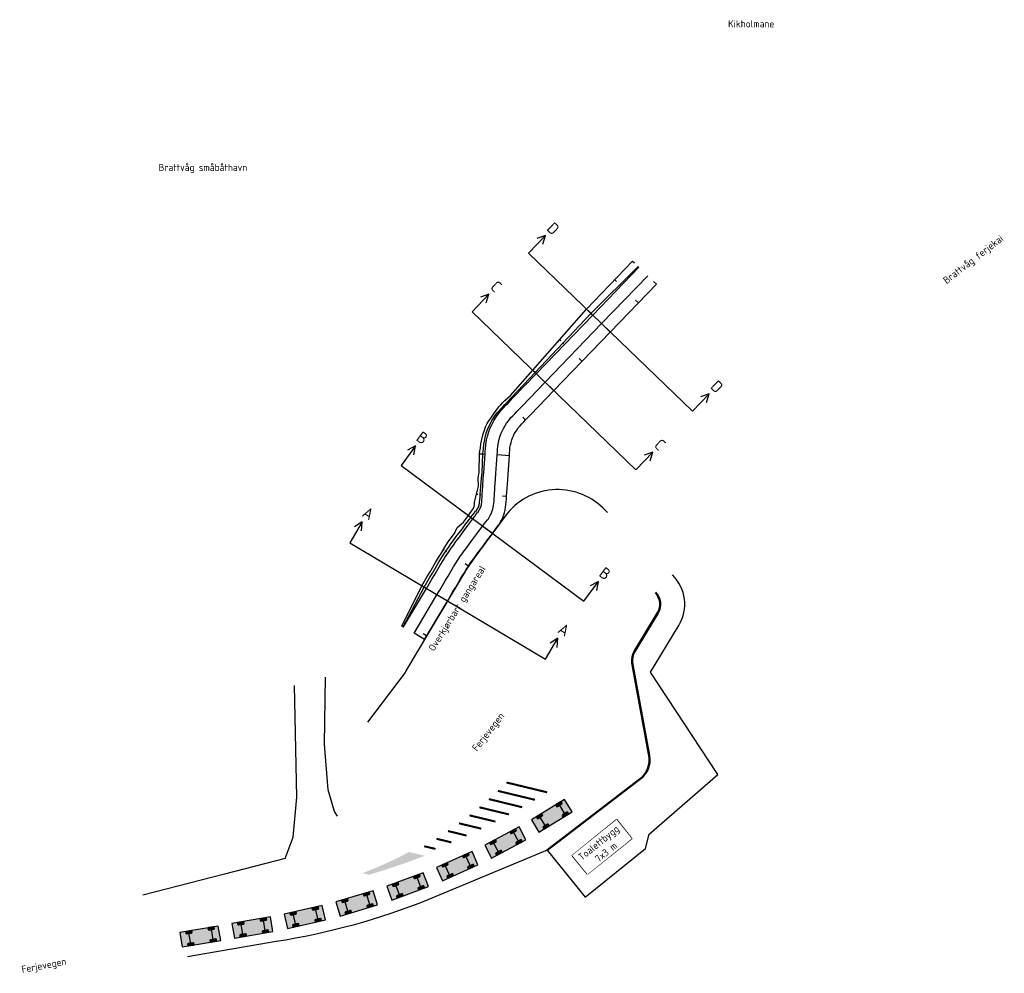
# Model space of a CAD drawing. Header units: metres. Extents: x 97267 to 97388, y 1513354 to 1513471.
import ezdxf

# ---------------------------------------------------------------- set-up
doc = ezdxf.new("R2010")
doc.units = ezdxf.units.M
doc.header["$LTSCALE"] = 0.5
doc.header["$MEASUREMENT"] = 0
doc.set_wipeout_variables(frame=1)
for name, color, linetype in [('ill_nye bygninger', 2, 'Continuous'), ('Snittmarkeringer', 5, 'Continuous'), ('sporing bil', 7, 'Continuous'), ('veg_bil_oppstilling_alternativ 2', 7, 'Continuous'), ('veg_geom_fjellskjæring', 2, 'Continuous'), ('veg_merking_gul', 30, 'Continuous'), ('veg_vegbane_fortauskant_alternativ 2', 7, 'Continuous'), ('veg_vegbane_kjørefeltkant', 2, 'Continuous')]:
    doc.layers.add(name, color=color, linetype=linetype)
doc.layers.add('veg_vegbane_kantstein_alternativ 2', color=160, linetype='Continuous', lineweight=50)
doc.styles.add('ISO3098', font='ISO3098.shx')

# ---------------------------------------------------------------- blocks, each defined once
blk = doc.blocks.new('VTWF9964078')
at = {"layer": 'sporing bil', "linetype": 'Continuous'}
blk.add_hatch(color=251, dxfattribs=at).paths.add_polyline_path([(-0.3, -0.15), (0.3, -0.15), (0.4, -0.1), (0.4, 0.1), (0.3, 0.15), (-0.3, 0.15), (-0.4, 0.1), (-0.4, -0.1)])
at = {"layer": 'sporing bil', "color": 251, "linetype": 'Continuous'}
blk.add_lwpolyline([(-0.3, -0.15), (0.3, -0.15), (0.4, -0.1), (0.4, 0.1), (0.3, 0.15), (-0.3, 0.15), (-0.4, 0.1), (-0.4, -0.1)], close=True, dxfattribs=at)

msp = doc.modelspace()

# ---------------------------------------------------------------- hatches: boundary and pattern name
at = {"layer": 'veg_bil_oppstilling_alternativ 2', "linetype": 'Continuous'}
for points in [[(97333.7, 1513375.26), (97329.61, 1513372.75), (97330.55, 1513371.22), (97334.64, 1513373.73)], [(97328.1, 1513371.89), (97323.87, 1513369.63), (97324.72, 1513368.04), (97328.95, 1513370.3)], [(97322.31, 1513368.86), (97317.93, 1513366.89), (97318.67, 1513365.25), (97323.04, 1513367.22)], [(97316.32, 1513366.24), (97311.82, 1513364.57), (97312.45, 1513362.88), (97316.95, 1513364.55)], [(97310.17, 1513364.01), (97305.57, 1513362.65), (97306.08, 1513360.92), (97310.68, 1513362.29)], [(97303.89, 1513362.2), (97299.21, 1513361.14), (97299.61, 1513359.39), (97304.29, 1513360.45)], [(97297.51, 1513360.8), (97292.78, 1513359.98), (97293.09, 1513358.2), (97297.82, 1513359.03)], [(97291.1, 1513359.69), (97286.37, 1513358.88), (97286.67, 1513357.11), (97291.41, 1513357.91)]]:
    msp.add_hatch(color=170, dxfattribs=at).paths.add_polyline_path(points)
at = {"layer": 'veg_merking_gul'}
msp.add_hatch(color=256, dxfattribs=at).paths.add_polyline_path([(97316.51, 1513368.33), (97316.27, 1513368.23), (97315.74, 1513368.03), (97315.21, 1513367.84), (97314.68, 1513367.64), (97314.15, 1513367.45), (97313.61, 1513367.27), (97313.08, 1513367.09), (97312.54, 1513366.91), (97312.01, 1513366.73), (97311.47, 1513366.56), (97310.93, 1513366.39), (97310.39, 1513366.22), (97309.85, 1513366.06), (97309.62, 1513365.99), (97308.83, 1513366.18), (97309.17, 1513366.31), (97309.54, 1513366.46), (97309.91, 1513366.61), (97310.28, 1513366.76), (97310.65, 1513366.92), (97311.02, 1513367.08), (97311.39, 1513367.24), (97311.75, 1513367.4), (97312.12, 1513367.57), (97312.48, 1513367.74), (97312.84, 1513367.92), (97313.21, 1513368.09), (97313.56, 1513368.27), (97313.92, 1513368.46), (97314.28, 1513368.64), (97314.57, 1513368.8)])

# ---------------------------------------------------------------- linework, layer by layer
at = {"layer": 'ill_nye bygninger', "flags": 128}
msp.add_lwpolyline([(97334.63, 1513368.38), (97340.09, 1513372.77), (97341.97, 1513370.43), (97336.52, 1513366.05)], close=True, dxfattribs=at)
at = {"layer": 'Snittmarkeringer'}
for points in [[(97331.34, 1513444.6), (97329.26, 1513442.44), (97349.41, 1513423), (97351.49, 1513425.15)], [(97331.01, 1513443.53), (97331.34, 1513444.6), (97330.29, 1513444.23)], [(97324.4, 1513437.4), (97322.31, 1513435.24), (97342.46, 1513415.8), (97344.54, 1513417.96)], [(97324.06, 1513436.34), (97324.4, 1513437.4), (97323.34, 1513437.03)], [(97351.15, 1513424.09), (97351.49, 1513425.15), (97350.43, 1513424.78)], [(97315.37, 1513418.74), (97313.58, 1513416.33), (97336.06, 1513399.64), (97337.85, 1513402.05)], [(97315.17, 1513417.64), (97315.37, 1513418.74), (97314.37, 1513418.23)], [(97344.21, 1513416.89), (97344.54, 1513417.96), (97343.49, 1513417.59)], [(97308.8, 1513409.39), (97307.27, 1513406.81), (97331.33, 1513392.5), (97332.86, 1513395.08)], [(97308.72, 1513408.27), (97308.8, 1513409.39), (97307.86, 1513408.79)], [(97337.66, 1513400.95), (97337.85, 1513402.05), (97336.85, 1513401.54)], [(97332.78, 1513393.96), (97332.86, 1513395.08), (97331.92, 1513394.47)]]:
    msp.add_lwpolyline(points, dxfattribs=at)
at = {"layer": 'veg_bil_oppstilling_alternativ 2', "color": 170}
for points in [[(97333.7, 1513375.26), (97329.61, 1513372.75), (97330.55, 1513371.22), (97334.64, 1513373.73)], [(97328.1, 1513371.89), (97323.87, 1513369.63), (97324.72, 1513368.04), (97328.95, 1513370.3)], [(97322.31, 1513368.86), (97317.93, 1513366.89), (97318.67, 1513365.25), (97323.04, 1513367.22)], [(97316.32, 1513366.24), (97311.82, 1513364.57), (97312.45, 1513362.88), (97316.95, 1513364.55)], [(97310.17, 1513364.01), (97305.57, 1513362.65), (97306.08, 1513360.92), (97310.68, 1513362.29)], [(97303.89, 1513362.2), (97299.21, 1513361.14), (97299.61, 1513359.39), (97304.29, 1513360.45)], [(97297.51, 1513360.8), (97292.78, 1513359.98), (97293.09, 1513358.2), (97297.82, 1513359.03)], [(97291.1, 1513359.69), (97286.37, 1513358.88), (97286.67, 1513357.11), (97291.41, 1513357.91)]]:
    msp.add_lwpolyline(points, close=True, dxfattribs=at)
at = {"layer": 'veg_bil_oppstilling_alternativ 2', "color": 170, "linetype": 'Continuous'}
for points in [[(97333.87, 1513373.26), (97332.93, 1513374.79)], [(97331.49, 1513371.79), (97330.55, 1513373.33)], [(97328.16, 1513369.87), (97327.31, 1513371.46)], [(97325.69, 1513368.56), (97324.84, 1513370.15)], [(97319.67, 1513365.7), (97318.93, 1513367.35)], [(97322.22, 1513366.85), (97321.49, 1513368.49)], [(97313.48, 1513363.26), (97312.85, 1513364.95)], [(97316.1, 1513364.23), (97315.48, 1513365.92)], [(97309.82, 1513362.03), (97309.31, 1513363.76)], [(97307.14, 1513361.23), (97306.62, 1513362.96)], [(97300.68, 1513359.63), (97300.28, 1513361.39)], [(97303.41, 1513360.25), (97303.01, 1513362.01)], [(97294.17, 1513358.39), (97293.87, 1513360.17)], [(97296.93, 1513358.87), (97296.62, 1513360.65)], [(97287.76, 1513357.29), (97287.46, 1513359.07)], [(97290.52, 1513357.76), (97290.22, 1513359.54)]]:
    msp.add_lwpolyline(points, dxfattribs=at)
at = {"layer": 'veg_geom_fjellskjæring'}
for p, q in [((97342.06, 1513441.46), (97342.29, 1513441.24)), ((97342.75, 1513440.8), (97342.78, 1513440.76)), ((97339.86, 1513439.16), (97340.07, 1513438.95)), ((97345.01, 1513438.61), (97344.65, 1513438.96)), ((97340.49, 1513438.55), (97340.54, 1513438.5)), ((97342.8, 1513436.32), (97342.44, 1513436.67)), ((97336.41, 1513435.54), (97336.94, 1513435.03)), ((97336.94, 1513435.03), (97337.17, 1513434.81)), ((97339.32, 1513432.72), (97338.24, 1513433.77)), ((97333.1, 1513431.78), (97333.23, 1513431.65)), ((97333.5, 1513431.39), (97333.57, 1513431.33)), ((97335.85, 1513429.13), (97335.49, 1513429.47)), ((97329.79, 1513428.03), (97330.07, 1513427.76)), ((97330.07, 1513427.76), (97330.22, 1513427.61)), ((97332.38, 1513425.53), (97331.3, 1513426.57)), ((97326.39, 1513424.36), (97326.47, 1513424.28)), ((97326.63, 1513424.13), (97326.67, 1513424.09)), ((97328.91, 1513421.93), (97328.55, 1513422.28)), ((97323.25, 1513417.77), (97323.66, 1513417.75)), ((97323.66, 1513417.75), (97323.91, 1513417.73)), ((97326.91, 1513417.52), (97325.41, 1513417.62)), ((97322.88, 1513412.79), (97323.03, 1513412.78)), ((97323.32, 1513412.76), (97323.4, 1513412.75)), ((97326.56, 1513412.53), (97326.06, 1513412.57)), ((97321.87, 1513410.16), (97322.15, 1513409.95)), ((97322.15, 1513409.95), (97322.41, 1513409.76)), ((97324.82, 1513407.98), (97323.61, 1513408.87)), ((97318.81, 1513405.98), (97318.9, 1513405.92)), ((97319.09, 1513405.79), (97319.18, 1513405.73)), ((97321.87, 1513403.94), (97321.45, 1513404.22)), ((97316.13, 1513401.54), (97316.42, 1513401.37)), ((97316.42, 1513401.37), (97316.71, 1513401.19)), ((97319.29, 1513399.66), (97318, 1513400.43)), ((97313.7, 1513396.58), (97313.86, 1513396.49)), ((97313.86, 1513396.49), (97313.9, 1513396.47)), ((97313.92, 1513397.03), (97313.98, 1513397)), ((97314.1, 1513396.93), (97314.12, 1513396.92)), ((97316.48, 1513394.93), (97315.19, 1513395.7)), ((97316.73, 1513395.36), (97316.3, 1513395.62))]:
    msp.add_line(p, q, dxfattribs=at)
at = {"layer": 'veg_geom_fjellskjæring', "flags": 128}
for points in [[(97313.7, 1513396.58), (97316.13, 1513401.54), (97316.47, 1513402.11), (97316.81, 1513402.68), (97317.16, 1513403.26), (97317.5, 1513403.83), (97317.84, 1513404.4), (97318.19, 1513404.99), (97318.5, 1513405.49), (97318.81, 1513405.98), (97319.09, 1513406.47), (97319.38, 1513406.95), (97319.4, 1513406.98), (97319.74, 1513407.42), (97320.15, 1513407.98), (97320.49, 1513408.69), (97321.27, 1513409.36), (97321.87, 1513410.16), (97321.87, 1513410.17), (97322.05, 1513410.44), (97322.23, 1513410.71), (97322.41, 1513410.98), (97322.39, 1513410.89), (97322.57, 1513411.26), (97322.58, 1513411.3), (97322.59, 1513411.35), (97322.6, 1513411.43), (97322.61, 1513411.51), (97322.61, 1513411.59), (97322.62, 1513411.67), (97322.63, 1513411.75), (97322.63, 1513411.82), (97322.71, 1513412.15), (97322.79, 1513412.48), (97322.88, 1513412.79), (97323.09, 1513413.77), (97323.05, 1513414.78), (97323.19, 1513415.5), (97323.25, 1513417.77), (97323.29, 1513418.11), (97323.34, 1513418.44), (97323.41, 1513418.98), (97323.51, 1513419.54), (97323.65, 1513420.1), (97323.83, 1513420.65), (97323.98, 1513421.08), (97324.17, 1513421.5), (97324.4, 1513421.83), (97324.64, 1513422.14), (97324.94, 1513422.62), (97325.27, 1513423.08), (97325.63, 1513423.52), (97325.85, 1513423.77), (97326.07, 1513424.02), (97326.39, 1513424.36), (97327.03, 1513424.93), (97329.79, 1513428.03), (97336.41, 1513435.54), (97342.06, 1513441.46)], [(97313.86, 1513396.49), (97316.42, 1513401.37), (97316.76, 1513401.94), (97317.1, 1513402.51), (97317.44, 1513403.09), (97317.78, 1513403.66), (97318.12, 1513404.23), (97318.47, 1513404.83), (97318.77, 1513405.31), (97319.09, 1513405.79), (97319.4, 1513406.25), (97319.71, 1513406.71), (97319.73, 1513406.74), (97320.06, 1513407.18), (97320.48, 1513407.74), (97320.96, 1513408.35), (97321.56, 1513409.15), (97322.15, 1513409.95), (97322.16, 1513409.96), (97322.36, 1513410.21), (97322.56, 1513410.47), (97322.76, 1513410.73), (97322.78, 1513410.67), (97322.98, 1513411.01), (97323.01, 1513411.06), (97323.04, 1513411.12), (97323.1, 1513411.22), (97323.14, 1513411.33), (97323.18, 1513411.43), (97323.21, 1513411.55), (97323.23, 1513411.66), (97323.25, 1513411.77), (97323.27, 1513412.11), (97323.3, 1513412.44), (97323.32, 1513412.76), (97323.41, 1513413.75), (97323.49, 1513414.75), (97323.54, 1513415.48), (97323.66, 1513417.75), (97323.69, 1513418.08), (97323.72, 1513418.41), (97323.78, 1513418.93), (97323.87, 1513419.47), (97323.99, 1513420.01), (97324.15, 1513420.54), (97324.31, 1513420.94), (97324.5, 1513421.34), (97324.67, 1513421.68), (97324.87, 1513422.01), (97325.17, 1513422.47), (97325.5, 1513422.9), (97325.86, 1513423.31), (97326.09, 1513423.56), (97326.32, 1513423.8), (97326.63, 1513424.13), (97327.22, 1513424.74), (97330.07, 1513427.76), (97336.94, 1513435.03), (97342.75, 1513440.8)], [(97313.9, 1513396.47), (97316.71, 1513401.19), (97317.05, 1513401.77), (97317.39, 1513402.34), (97317.73, 1513402.91), (97318.07, 1513403.49), (97318.41, 1513404.06), (97318.77, 1513404.65), (97319.06, 1513405.13), (97319.37, 1513405.6), (97319.68, 1513406.05), (97319.99, 1513406.5), (97320.02, 1513406.53), (97320.34, 1513406.97), (97320.76, 1513407.53), (97321.22, 1513408.16), (97321.81, 1513408.96), (97322.41, 1513409.76), (97322.41, 1513409.77), (97322.6, 1513410.03), (97322.8, 1513410.29), (97322.99, 1513410.55), (97323.02, 1513410.52), (97323.21, 1513410.87), (97323.25, 1513410.93), (97323.28, 1513410.99), (97323.34, 1513411.11), (97323.39, 1513411.24), (97323.43, 1513411.36), (97323.46, 1513411.49), (97323.48, 1513411.62), (97323.5, 1513411.76), (97323.52, 1513412.09), (97323.54, 1513412.42), (97323.57, 1513412.74), (97323.64, 1513413.74), (97323.7, 1513414.73), (97323.76, 1513415.46), (97323.91, 1513417.73), (97323.94, 1513418.06), (97323.96, 1513418.39), (97324.01, 1513418.9), (97324.1, 1513419.43), (97324.22, 1513419.95), (97324.37, 1513420.46), (97324.52, 1513420.86), (97324.69, 1513421.25), (97324.86, 1513421.59), (97325.04, 1513421.91), (97325.32, 1513422.37), (97325.64, 1513422.8), (97325.98, 1513423.21), (97326.21, 1513423.45), (97326.44, 1513423.69), (97326.75, 1513424.01), (97327.34, 1513424.63), (97330.22, 1513427.61), (97337.17, 1513434.81), (97342.85, 1513440.7)], [(97315.19, 1513395.7), (97318, 1513400.43), (97318.34, 1513401), (97318.68, 1513401.57), (97319.02, 1513402.15), (97319.36, 1513402.72), (97319.7, 1513403.29), (97320.05, 1513403.87), (97320.33, 1513404.33), (97320.62, 1513404.77), (97320.91, 1513405.2), (97321.21, 1513405.62), (97321.23, 1513405.65), (97321.55, 1513406.08), (97321.96, 1513406.64), (97322.42, 1513407.26), (97323.02, 1513408.07), (97323.61, 1513408.87), (97323.62, 1513408.88), (97323.81, 1513409.14), (97324, 1513409.4), (97324.2, 1513409.66), (97324.32, 1513409.77), (97324.49, 1513410.09), (97324.56, 1513410.2), (97324.62, 1513410.31), (97324.72, 1513410.52), (97324.8, 1513410.74), (97324.87, 1513410.96), (97324.93, 1513411.18), (97324.97, 1513411.41), (97324.99, 1513411.64), (97325.02, 1513411.98), (97325.04, 1513412.31), (97325.06, 1513412.64), (97325.13, 1513413.63), (97325.2, 1513414.63), (97325.25, 1513415.36), (97325.41, 1513417.62), (97325.43, 1513417.96), (97325.46, 1513418.29), (97325.5, 1513418.71), (97325.57, 1513419.14), (97325.67, 1513419.56), (97325.79, 1513419.97), (97325.91, 1513420.3), (97326.05, 1513420.62), (97326.19, 1513420.89), (97326.33, 1513421.16), (97326.56, 1513421.52), (97326.82, 1513421.87), (97327.1, 1513422.21), (97327.33, 1513422.45), (97327.56, 1513422.69), (97327.83, 1513422.97), (97328.42, 1513423.59), (97331.3, 1513426.57), (97338.24, 1513433.77), (97343.93, 1513439.66)], [(97316.48, 1513394.93), (97319.29, 1513399.66), (97319.63, 1513400.23), (97319.97, 1513400.81), (97320.31, 1513401.38), (97320.65, 1513401.95), (97320.99, 1513402.53), (97321.33, 1513403.1), (97321.6, 1513403.52), (97321.87, 1513403.94), (97322.14, 1513404.34), (97322.42, 1513404.74), (97322.44, 1513404.76), (97322.76, 1513405.19), (97323.17, 1513405.75), (97323.63, 1513406.37), (97324.22, 1513407.18), (97324.82, 1513407.98), (97324.82, 1513407.99), (97325.02, 1513408.25), (97325.21, 1513408.51), (97325.4, 1513408.77), (97325.61, 1513409.01), (97325.77, 1513409.31), (97325.86, 1513409.46), (97325.95, 1513409.62), (97326.09, 1513409.93), (97326.22, 1513410.24), (97326.32, 1513410.55), (97326.4, 1513410.88), (97326.45, 1513411.2), (97326.49, 1513411.53), (97326.51, 1513411.87), (97326.54, 1513412.2), (97326.56, 1513412.53), (97326.63, 1513413.53), (97326.7, 1513414.53), (97326.75, 1513415.25), (97326.91, 1513417.52), (97326.93, 1513417.85), (97326.95, 1513418.18), (97326.98, 1513418.52), (97327.04, 1513418.85), (97327.11, 1513419.17), (97327.21, 1513419.49), (97327.3, 1513419.74), (97327.41, 1513419.99), (97327.51, 1513420.2), (97327.63, 1513420.4), (97327.81, 1513420.68), (97328, 1513420.95), (97328.22, 1513421.21), (97328.44, 1513421.45), (97328.68, 1513421.69), (97328.91, 1513421.93), (97329.5, 1513422.55), (97332.38, 1513425.53), (97339.32, 1513432.72), (97345.01, 1513438.61)]]:
    msp.add_lwpolyline(points, dxfattribs=at)
at = {"layer": 'veg_merking_gul', "const_width": 0.25}
for points in [[(97326.55, 1513377.34), (97331.56, 1513376.13)], [(97325.49, 1513376.31), (97330.05, 1513375.21)], [(97324.38, 1513375.3), (97328.48, 1513374.3)], [(97322, 1513373.3), (97325.19, 1513372.53)], [(97323.22, 1513374.29), (97326.86, 1513373.41)], [(97320.71, 1513372.32), (97323.45, 1513371.66)], [(97319.36, 1513371.37), (97321.65, 1513370.81)], [(97317.94, 1513370.42), (97319.77, 1513369.98)], [(97316.43, 1513369.5), (97317.82, 1513369.17)]]:
    msp.add_lwpolyline(points, dxfattribs=at)
at = {"layer": 'veg_vegbane_fortauskant_alternativ 2', "flags": 128}
for points in [[(97338.99, 1513410.54), (97338.39, 1513411.12, 0.45317), (97326.4, 1513410.11), (97322.53, 1513404.87, 0.024893), (97321.27, 1513402.97), (97314.19, 1513391.06, -0.026891), (97314.07, 1513390.88), (97309.46, 1513384.75)], [(97331.55, 1513369.03), (97336.21, 1513363.23), (97343.67, 1513369.24), (97344.09, 1513370.98), (97352.53, 1513378.31), (97344.25, 1513390.91), (97347.75, 1513396.66, 0.35078), (97346.95, 1513402.86)]]:
    msp.add_lwpolyline(points, format="xyb", dxfattribs=at)
at = {"layer": 'veg_vegbane_kantstein_alternativ 2', "flags": 128}
msp.add_lwpolyline([(97331.55, 1513369.03), (97342.96, 1513377.73, 0.281484), (97344.09, 1513380.65), (97342.03, 1513392.07, -0.183156), (97342.29, 1513393.46), (97345.18, 1513398.22, 0.35078), (97344.86, 1513400.7)], format="xyb", dxfattribs=at)
at = {"layer": 'veg_vegbane_kjørefeltkant'}
for points in [[(97299.34, 1513368.01), (97300.33, 1513370.61), (97300.75, 1513375.52), (97300.48, 1513389.27)], [(97305.75, 1513373.18), (97305.39, 1513373.78), (97304.61, 1513376.42), (97304.17, 1513382.04), (97304.3, 1513390.31)], [(97299.34, 1513368.01), (97291.87, 1513366.08), (97281.84, 1513363.47)]]:
    msp.add_lwpolyline(points, dxfattribs=at)
msp.add_lwpolyline([(97331.55, 1513369.03), (97316.88, 1513362.9, -0.056322), (97298.22, 1513357.77), (97287.33, 1513355.89)], format="xyb", dxfattribs=at)

# ---------------------------------------------------------------- block references
at = {"layer": 'veg_bil_oppstilling_alternativ 2', "color": 7, "linetype": 'Continuous'}
for p, rotation in [((97333.01, 1513374.67), 31.55572754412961), ((97330.62, 1513373.2), 31.55572754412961), ((97333.79, 1513373.39), 31.55572754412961), ((97331.41, 1513371.92), 31.55572754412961), ((97327.38, 1513371.33), 28.05918080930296), ((97324.91, 1513370.01), 28.05918080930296), ((97328.09, 1513370.01), 28.05918080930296), ((97321.55, 1513368.36), 24.19649794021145), ((97325.62, 1513368.69), 28.05918080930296), ((97318.99, 1513367.21), 24.19649794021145), ((97319.61, 1513365.84), 24.19649794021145), ((97322.16, 1513366.99), 24.19649794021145), ((97312.9, 1513364.81), 20.35472709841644), ((97315.53, 1513365.78), 20.35472709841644), ((97309.35, 1513363.61), 16.57355884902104), ((97316.05, 1513364.38), 20.35472709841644), ((97306.67, 1513362.82), 16.57355884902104), ((97313.42, 1513363.4), 20.35472709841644), ((97300.31, 1513361.24), 12.79527982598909), ((97303.04, 1513361.86), 12.79527982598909), ((97307.09, 1513361.38), 16.57355884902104), ((97309.78, 1513362.18), 16.57355884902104), ((97293.89, 1513360.02), 9.890966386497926), ((97296.65, 1513360.5), 9.890966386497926), ((97303.38, 1513360.4), 12.79527982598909), ((97287.48, 1513358.92), 9.649190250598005), ((97290.24, 1513359.39), 9.649190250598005), ((97296.91, 1513359.02), 9.890966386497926), ((97300.64, 1513359.78), 12.79527982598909), ((97287.73, 1513357.44), 9.649190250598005), ((97290.49, 1513357.91), 9.649190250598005), ((97294.15, 1513358.54), 9.890966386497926)]:
    msp.add_blockref('VTWF9964078', p, dxfattribs=dict(at, rotation=rotation))

# ---------------------------------------------------------------- texts
at = {"layer": 'ill_nye bygninger', "char_height": 0.875, "attachment_point": 2, "style": 'ISO3098'}
for s, insert, rotation in [('Kikholmane', (97356.65, 1513471.08), 0.0019), ('Brattvåg småbåthavn', (97289.21, 1513453.42), 0.0019), ('Brattvåg ferjekai', (97383.68, 1513442.03), 37.5584), ('Overkjørbart gangareal', (97320.09, 1513399), 58.0581), ('Ferjevegen', (97323.95, 1513383.84), 52.2805), ('Ferjevegen', (97269.57, 1513355.28), 10.8095)]:
    msp.add_mtext_dynamic_manual_height_columns(s, width=18.6274, gutter_width=4.38, heights=[0], dxfattribs=dict(at, insert=insert, rotation=rotation))
at = {"layer": 'Snittmarkeringer', "char_height": 1.4, "attachment_point": 1, "style": 'ISO3098'}
for s, insert, rotation in [('D', (97332.37, 1513446.37), 316.0186), ('C', (97325.42, 1513439.18), 316.0186), ('D', (97352.51, 1513426.93), 316.0186), ('B', (97316.16, 1513420.63), 323.4177), ('C', (97345.57, 1513419.73), 316.0186), ('A', (97309.39, 1513411.35), 329.262), ('B', (97338.64, 1513403.94), 323.4177), ('A', (97333.46, 1513397.04), 329.262)]:
    msp.add_mtext_dynamic_manual_height_columns(s, width=1.6058, gutter_width=7, heights=[0], dxfattribs=dict(at, insert=insert, rotation=rotation))

# ---------------------------------------------------------------- next in the draw order: wipeouts: each hides what was drawn before it
msp.add_wipeout([(97336.52, 1513366.05), (97341.97, 1513370.43), (97340.09, 1513372.77), (97334.63, 1513368.38)]).dxf.layer = 'veg_vegbane_kjørefeltkant'

# ---------------------------------------------------------------- next in the draw order: texts
at = {"layer": 'ill_nye bygninger', "insert": (97337.61, 1513370.26), "char_height": 0.875, "attachment_point": 2, "rotation": 38.8298, "style": 'ISO3098'}
msp.add_mtext_dynamic_manual_height_columns('Toalettbygg\\P7x3 m', width=7, gutter_width=4.38, heights=[0], dxfattribs=at)

doc.saveas('drawing.dxf')
